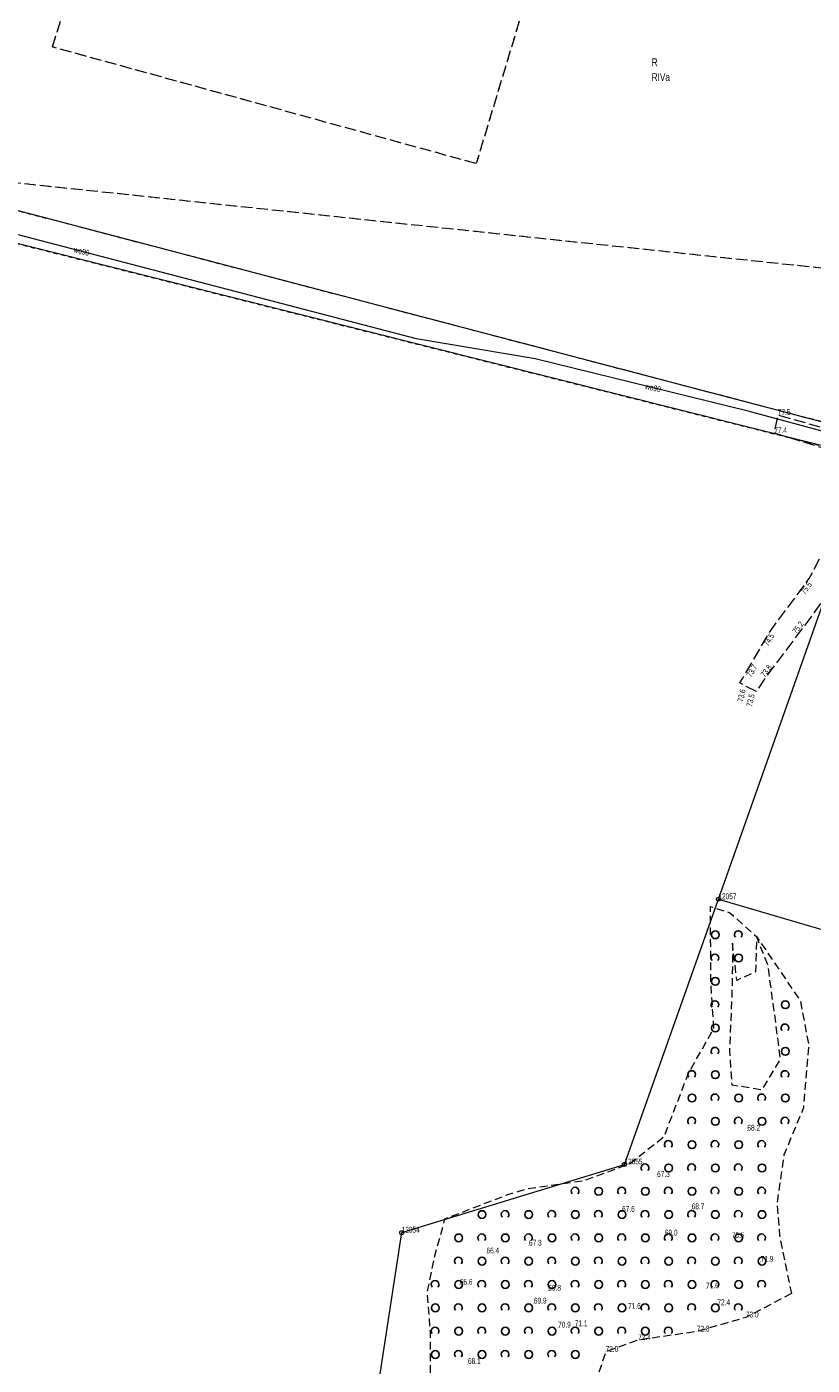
# Model space of a CAD drawing. Header units: metres. Extents: x 6524698 to 6533081, y 5883213 to 5896811.
# Tile 19 of 167: x 6528855 to 6528956, y 5886779 to 5886951. Entities that reach past the tile are written whole.
import ezdxf
from ezdxf.enums import TextEntityAlignment as Align

# ---------------------------------------------------------------- set-up
doc = ezdxf.new("R2010")
doc.units = ezdxf.units.M
doc.header["$MEASUREMENT"] = 0
for name, pattern in [('mapa zasadnicza$0$1.0_0.5', [1.5, 1, -0.5]), ('mapa zasadnicza$0$1.5_0.5', [2, 1.5, -0.5]), ('mapa zasadnicza$0$219-500', [0]), ('mapa zasadnicza$0$egkk-500', [2, 1.5, -0.5]), ('mapa zasadnicza$0$egug-500', [1, 0.5, -0.5])]:
    doc.linetypes.add(name, pattern=pattern)
doc.layers.get('0').update_dxf_attribs({"lineweight": 0})
for name, color, linetype in [('mapa zasadnicza$0$202-punkt graniczny', 7, 'Continuous'), ('mapa zasadnicza$0$202-punkt graniczny-Atr103', 7, 'Continuous'), ('mapa zasadnicza$0$209-oznaczenie konturu klasyfikacyjnego', 7, 'Continuous'), ('mapa zasadnicza$0$210-oznaczenie konturu użytku gruntowego', 7, 'Continuous'), ('mapa zasadnicza$0$217-kontur klasyfikacyjny', 7, 'Continuous'), ('mapa zasadnicza$0$218-kontur użytku gruntowego', 7, 'Continuous'), ('mapa zasadnicza$0$219-działka ewidencyjna', 7, 'Continuous'), ('mapa zasadnicza$0$jezdnia', 7, 'Continuous'), ('mapa zasadnicza$0$pikieta naturalna', 7, 'Continuous'), ('mapa zasadnicza$0$pikieta naturalna-Atr2', 7, 'Continuous'), ('mapa zasadnicza$0$przewód wodociągowy', 7, 'Continuous'), ('mapa zasadnicza$0$przewód wodociągowy-Atr1', 7, 'Continuous'), ('mapa zasadnicza$0$zadrzewienie  zakrzewienie', 7, 'Continuous')]:
    doc.layers.add(name, color=color, linetype=linetype)
doc.styles.add('mapa zasadnicza$0$STANDARD', font='Working1250', dxfattribs={"width": 0.75})

# ---------------------------------------------------------------- blocks, each defined once
blk = doc.blocks.new('mapa zasadnicza$0$202')
at = {"color": 0, "linetype": 'Continuous', "lineweight": 0}
blk.add_circle((0, 0), 0.25, dxfattribs=at)
blk = doc.blocks.new('mapa zasadnicza$0$PW01')
at = {"linetype": 'Continuous', "lineweight": 13}
h = blk.add_hatch(color=0, dxfattribs=at)
edge = h.paths.add_edge_path()
edge.add_arc((0, 0), 0.045, 0, 360)
blk = doc.blocks.new('mapa zasadnicza$0$OTZK1')
at = {"color": 0, "linetype": 'Continuous'}
blk.add_circle((0, 0), 0.5, dxfattribs=at)
blk = doc.blocks.new('mapa zasadnicza$0$OTZK2')
at = {"color": 0, "linetype": 'Continuous'}
blk.add_arc((0, 0), 0.5, 318.85, 221.162, dxfattribs=at)

msp = doc.modelspace()

# ---------------------------------------------------------------- linework, layer by layer
at = {"layer": 'mapa zasadnicza$0$217-kontur klasyfikacyjny', "color": 92, "linetype": 'mapa zasadnicza$0$egkk-500', "lineweight": 18, "flags": 128}
for points in [[(6528858.67, 5886948.63), (6528873.91, 5886997.14)], [(6528927.96, 5886982.59), (6528913.18, 5886933.62)], [(6528913.18, 5886933.62), (6528858.67, 5886948.63)], [(6528831.2, 5886933.59), (6528959.62, 5886920)]]:
    msp.add_lwpolyline(points, dxfattribs=at)
at = {"layer": 'mapa zasadnicza$0$218-kontur użytku gruntowego', "color": 3, "linetype": 'mapa zasadnicza$0$egug-500', "lineweight": 18, "flags": 128}
for points in [[(6528858.67, 5886948.63), (6528873.91, 5886997.14)], [(6528927.96, 5886982.59), (6528913.18, 5886933.62)], [(6528913.18, 5886933.62), (6528858.67, 5886948.63)], [(6528831.2, 5886933.59), (6528959.62, 5886920)], [(6528965.25, 5886898.4), (6528831.2, 5886933.59)], [(6528832.63, 5886928.74), (6528964.37, 5886895.63)]]:
    msp.add_lwpolyline(points, dxfattribs=at)
at = {"layer": 'mapa zasadnicza$0$219-działka ewidencyjna', "color": 7, "linetype": 'mapa zasadnicza$0$219-500', "lineweight": 18, "flags": 128}
for points in [[(6528965.25, 5886898.4), (6528816.89, 5886937.35)], [(6528964.37, 5886895.63), (6528807.89, 5886934.96)], [(6528944.32, 5886838.99), (6528964.37, 5886895.63)], [(6528932.24, 5886804.87), (6528944.32, 5886838.99)], [(6528944.32, 5886838.99), (6529052.43, 5886807.28)], [(6528903.59, 5886796.09), (6528932.24, 5886804.87)], [(6528896.17, 5886747.4), (6528903.59, 5886796.09)]]:
    msp.add_lwpolyline(points, dxfattribs=at)
at = {"layer": 'mapa zasadnicza$0$jezdnia', "color": 7, "linetype": 'mapa zasadnicza$0$1.5_0.5', "lineweight": 18, "flags": 128}
msp.add_lwpolyline([(6529043.33, 5886874.99), (6529048.7, 5886873.48), (6529066.19, 5886868.38), (6529084.6, 5886862.8), (6529083.64, 5886859.99), (6529065.05, 5886865.36), (6529048.15, 5886870.12), (6529041.72, 5886872.26), (6529026.28, 5886877.5), (6529022.1, 5886878.7), (6529012.59, 5886881.52), (6529000.47, 5886884.53), (6528997.96, 5886885.18), (6528979.71, 5886890.88), (6528971.56, 5886892.84), (6528966.23, 5886894.42), (6528964.53, 5886889.46), (6528960.7, 5886881.44), (6528955.6, 5886874.46), (6528950.22, 5886867.27), (6528949.21, 5886865.69), (6528947.06, 5886866.81), (6528947.45, 5886867.41), (6528951.06, 5886873.58), (6528955.99, 5886880.23), (6528960.63, 5886889.09), (6528963.09, 5886895.39), (6528951.51, 5886898.95), (6528951.98, 5886901.3), (6528973.54, 5886895.11), (6528988.81, 5886890.73), (6529001.36, 5886887.07), (6529013.84, 5886883.75), (6529026.43, 5886880)], close=True, dxfattribs=at)
at = {"layer": 'mapa zasadnicza$0$przewód wodociągowy', "color": 5, "linetype": 'Continuous', "lineweight": 18, "flags": 128}
msp.add_lwpolyline([(6529085.74, 5886862.6), (6529081.57, 5886863.7), (6529039.88, 5886874.66), (6529010.07, 5886884.35), (6528997.81, 5886888.34), (6528948.15, 5886901.76), (6528920.76, 5886908.49), (6528905.48, 5886911.1), (6528847.48, 5886926.24), (6528828.41, 5886931.56), (6528784.65, 5886942.03), (6528765.39, 5886947.1), (6528736.63, 5886955.59), (6528675.95, 5886974.46), (6528666.03, 5886977.36), (6528658.36, 5886979.28), (6528651.52, 5886980.24)], dxfattribs=at)
at = {"layer": 'mapa zasadnicza$0$zadrzewienie  zakrzewienie', "color": 7, "linetype": 'mapa zasadnicza$0$1.0_0.5', "lineweight": 18, "flags": 128}
for points in [[(6528953.71, 5886788.26), (6528947.86, 5886785.18), (6528941.55, 5886783.36), (6528934.01, 5886782.28), (6528929.82, 5886780.75), (6528927.68, 5886774.29), (6528924.8, 5886767.95), (6528925.08, 5886765.22), (6528924.63, 5886755.81), (6528923.13, 5886747.7), (6528921.93, 5886740.39), (6528921.14, 5886736.48), (6528922.02, 5886727.47), (6528924.71, 5886720.07), (6528928.96, 5886715.96), (6528934.42, 5886713.83), (6528938.71, 5886712.64), (6528946.6, 5886711.87), (6528947.93, 5886713.77), (6528949.4, 5886725.29), (6528951.27, 5886737.17), (6528953.31, 5886745.53), (6528955.63, 5886753.96), (6528955.77, 5886754.42), (6528958.87, 5886765.04), (6528962.39, 5886774.29), (6528965.19, 5886773.49), (6528972.25, 5886771.79), (6528982.72, 5886770.07), (6529001.77, 5886768.48), (6529017.43, 5886767.49), (6529027.94, 5886766.79), (6529040.28, 5886766.18), (6529050.63, 5886766.08), (6529055.19, 5886766.72), (6529056.34, 5886766.9), (6529040.14, 5886712.57), (6529035.54, 5886695.36), (6529032.28, 5886684.97), (6529029.14, 5886683.6), (6529025.72, 5886673.74), (6529024.04, 5886668.47), (6529019.54, 5886667.33), (6529014.91, 5886668.5), (6529012.5, 5886670.65), (6529007.16, 5886672.21), (6528990.96, 5886675.07), (6528982.4, 5886677.32), (6528975.32, 5886679.12), (6528962.54, 5886681.79), (6528939.84, 5886686.97), (6528935.1, 5886688.16), (6528920.04, 5886688.95), (6528902.17, 5886687.44), (6528902.69, 5886700.38), (6528900.6, 5886715.72), (6528897.72, 5886727.15), (6528896.84, 5886735.83), (6528897.2, 5886740.76), (6528902.96, 5886753.08), (6528905.14, 5886764.14), (6528907.1, 5886773.46), (6528907.3, 5886778.48), (6528907.28, 5886783.39), (6528906.89, 5886788.36), (6528907.82, 5886792.94), (6528909.16, 5886797.88), (6528917.1, 5886800.94), (6528919.52, 5886801.7), (6528927.04, 5886802.8), (6528932.97, 5886804.99), (6528937.35, 5886808.47), (6528940.48, 5886816.6), (6528943.75, 5886822.38), (6528943.36, 5886828.16), (6528943.3, 5886838.04), (6528945.8, 5886837.25), (6528949.25, 5886834.15), (6528954.84, 5886825.96), (6528955.94, 5886820.2), (6528955.26, 5886812.17), (6528952.76, 5886806.09), (6528951.85, 5886799.75), (6528952.19, 5886795.76), (6528953.13, 5886791.04)], [(6528946.13, 5886833.33), (6528946.11, 5886828.38), (6528945.9, 5886822.73), (6528945.74, 5886819.55), (6528946.04, 5886815.12), (6528949.93, 5886814.5), (6528952.32, 5886818.41), (6528951.76, 5886822.64), (6528950.7, 5886830.5), (6528949.25, 5886834.15), (6528949.1, 5886829.65), (6528946.69, 5886828.55)]]:
    msp.add_lwpolyline(points, close=True, dxfattribs=at)

# ---------------------------------------------------------------- block references
at = {"layer": 'mapa zasadnicza$0$202-punkt graniczny', "color": 7, "linetype": 'Continuous', "lineweight": 18}
for p in [(6528944.32, 5886838.99), (6528932.24, 5886804.87), (6528903.59, 5886796.09)]:
    msp.add_blockref('mapa zasadnicza$0$202', p, dxfattribs=at)
at = {"layer": 'mapa zasadnicza$0$pikieta naturalna', "color": 7, "linetype": 'Continuous', "lineweight": 13}
for p in [(6528951.98, 5886901.3), (6528951.51, 5886898.95), (6528955.99, 5886880.23), (6528951.06, 5886873.58), (6528955.6, 5886874.46), (6528947.06, 5886866.81), (6528947.45, 5886867.41), (6528950.22, 5886867.27), (6528949.21, 5886865.69), (6528948.05, 5886809.21), (6528936.44, 5886803.26), (6528931.94, 5886798.76), (6528940.89, 5886799.1), (6528919.97, 5886794.42), (6528937.44, 5886795.72), (6528946.05, 5886795.4), (6528914.5, 5886793.42), (6528949.77, 5886792.35), (6528911.06, 5886789.39), (6528922.45, 5886788.62), (6528942.74, 5886788.92), (6528920.59, 5886786.97), (6528932.71, 5886786.29), (6528944.2, 5886786.76), (6528925.86, 5886784.05), (6528947.86, 5886785.18), (6528923.71, 5886783.88), (6528934.01, 5886782.28), (6528941.55, 5886783.36), (6528929.82, 5886780.75), (6528912.12, 5886779.2)]:
    msp.add_blockref('mapa zasadnicza$0$PW01', p, dxfattribs=at)
at = {"layer": 'mapa zasadnicza$0$zadrzewienie  zakrzewienie', "color": 7, "linetype": 'Continuous', "lineweight": 18}
for name, p in [('mapa zasadnicza$0$OTZK1', (6528943.926, 5886834.416)), ('mapa zasadnicza$0$OTZK2', (6528946.884, 5886834.427)), ('mapa zasadnicza$0$OTZK2', (6528943.884, 5886831.427)), ('mapa zasadnicza$0$OTZK1', (6528946.926, 5886831.416)), ('mapa zasadnicza$0$OTZK1', (6528943.926, 5886828.416)), ('mapa zasadnicza$0$OTZK2', (6528943.884, 5886825.427)), ('mapa zasadnicza$0$OTZK1', (6528952.926, 5886825.416)), ('mapa zasadnicza$0$OTZK1', (6528943.926, 5886822.416)), ('mapa zasadnicza$0$OTZK2', (6528952.884, 5886822.427)), ('mapa zasadnicza$0$OTZK2', (6528943.884, 5886819.427)), ('mapa zasadnicza$0$OTZK1', (6528952.926, 5886819.416)), ('mapa zasadnicza$0$OTZK2', (6528940.884, 5886816.427)), ('mapa zasadnicza$0$OTZK1', (6528943.926, 5886816.416)), ('mapa zasadnicza$0$OTZK2', (6528952.884, 5886816.427)), ('mapa zasadnicza$0$OTZK1', (6528940.926, 5886813.416)), ('mapa zasadnicza$0$OTZK2', (6528943.884, 5886813.427)), ('mapa zasadnicza$0$OTZK1', (6528946.926, 5886813.416)), ('mapa zasadnicza$0$OTZK2', (6528949.884, 5886813.427)), ('mapa zasadnicza$0$OTZK1', (6528952.926, 5886813.416)), ('mapa zasadnicza$0$OTZK2', (6528940.884, 5886810.427)), ('mapa zasadnicza$0$OTZK1', (6528943.926, 5886810.416)), ('mapa zasadnicza$0$OTZK2', (6528946.884, 5886810.427)), ('mapa zasadnicza$0$OTZK1', (6528949.926, 5886810.416)), ('mapa zasadnicza$0$OTZK2', (6528952.884, 5886810.427)), ('mapa zasadnicza$0$OTZK2', (6528937.884, 5886807.427)), ('mapa zasadnicza$0$OTZK1', (6528940.926, 5886807.416)), ('mapa zasadnicza$0$OTZK2', (6528943.884, 5886807.427)), ('mapa zasadnicza$0$OTZK1', (6528946.926, 5886807.416)), ('mapa zasadnicza$0$OTZK2', (6528949.884, 5886807.427)), ('mapa zasadnicza$0$OTZK2', (6528934.884, 5886804.427)), ('mapa zasadnicza$0$OTZK1', (6528937.926, 5886804.416)), ('mapa zasadnicza$0$OTZK2', (6528940.884, 5886804.427)), ('mapa zasadnicza$0$OTZK1', (6528943.926, 5886804.416)), ('mapa zasadnicza$0$OTZK2', (6528946.884, 5886804.427)), ('mapa zasadnicza$0$OTZK1', (6528949.926, 5886804.416)), ('mapa zasadnicza$0$OTZK2', (6528925.884, 5886801.427)), ('mapa zasadnicza$0$OTZK1', (6528928.926, 5886801.416)), ('mapa zasadnicza$0$OTZK2', (6528931.884, 5886801.427)), ('mapa zasadnicza$0$OTZK1', (6528934.926, 5886801.416)), ('mapa zasadnicza$0$OTZK2', (6528937.884, 5886801.427)), ('mapa zasadnicza$0$OTZK1', (6528940.926, 5886801.416)), ('mapa zasadnicza$0$OTZK2', (6528943.884, 5886801.427)), ('mapa zasadnicza$0$OTZK1', (6528946.926, 5886801.416)), ('mapa zasadnicza$0$OTZK2', (6528949.884, 5886801.427)), ('mapa zasadnicza$0$OTZK1', (6528913.926, 5886798.416)), ('mapa zasadnicza$0$OTZK2', (6528916.884, 5886798.427)), ('mapa zasadnicza$0$OTZK1', (6528919.926, 5886798.416)), ('mapa zasadnicza$0$OTZK2', (6528922.884, 5886798.427)), ('mapa zasadnicza$0$OTZK1', (6528925.926, 5886798.416)), ('mapa zasadnicza$0$OTZK2', (6528928.884, 5886798.427)), ('mapa zasadnicza$0$OTZK1', (6528931.926, 5886798.416)), ('mapa zasadnicza$0$OTZK2', (6528934.884, 5886798.427)), ('mapa zasadnicza$0$OTZK1', (6528937.926, 5886798.416)), ('mapa zasadnicza$0$OTZK2', (6528940.884, 5886798.427)), ('mapa zasadnicza$0$OTZK1', (6528943.926, 5886798.416)), ('mapa zasadnicza$0$OTZK2', (6528946.884, 5886798.427)), ('mapa zasadnicza$0$OTZK1', (6528949.926, 5886798.416)), ('mapa zasadnicza$0$OTZK1', (6528910.926, 5886795.416)), ('mapa zasadnicza$0$OTZK2', (6528913.884, 5886795.427)), ('mapa zasadnicza$0$OTZK1', (6528916.926, 5886795.416)), ('mapa zasadnicza$0$OTZK2', (6528919.884, 5886795.427)), ('mapa zasadnicza$0$OTZK1', (6528922.926, 5886795.416)), ('mapa zasadnicza$0$OTZK2', (6528925.884, 5886795.427)), ('mapa zasadnicza$0$OTZK1', (6528928.926, 5886795.416)), ('mapa zasadnicza$0$OTZK2', (6528931.884, 5886795.427)), ('mapa zasadnicza$0$OTZK1', (6528934.926, 5886795.416)), ('mapa zasadnicza$0$OTZK2', (6528937.884, 5886795.427)), ('mapa zasadnicza$0$OTZK1', (6528940.926, 5886795.416)), ('mapa zasadnicza$0$OTZK2', (6528943.884, 5886795.427)), ('mapa zasadnicza$0$OTZK1', (6528946.926, 5886795.416)), ('mapa zasadnicza$0$OTZK2', (6528949.884, 5886795.427)), ('mapa zasadnicza$0$OTZK2', (6528910.884, 5886792.427)), ('mapa zasadnicza$0$OTZK1', (6528913.926, 5886792.416)), ('mapa zasadnicza$0$OTZK2', (6528916.884, 5886792.427)), ('mapa zasadnicza$0$OTZK1', (6528919.926, 5886792.416)), ('mapa zasadnicza$0$OTZK2', (6528922.884, 5886792.427)), ('mapa zasadnicza$0$OTZK1', (6528925.926, 5886792.416)), ('mapa zasadnicza$0$OTZK2', (6528928.884, 5886792.427)), ('mapa zasadnicza$0$OTZK1', (6528931.926, 5886792.416)), ('mapa zasadnicza$0$OTZK2', (6528934.884, 5886792.427)), ('mapa zasadnicza$0$OTZK1', (6528937.926, 5886792.416)), ('mapa zasadnicza$0$OTZK2', (6528940.884, 5886792.427)), ('mapa zasadnicza$0$OTZK1', (6528943.926, 5886792.416)), ('mapa zasadnicza$0$OTZK2', (6528946.884, 5886792.427)), ('mapa zasadnicza$0$OTZK1', (6528949.926, 5886792.416)), ('mapa zasadnicza$0$OTZK2', (6528907.884, 5886789.427)), ('mapa zasadnicza$0$OTZK1', (6528910.926, 5886789.416)), ('mapa zasadnicza$0$OTZK2', (6528913.884, 5886789.427)), ('mapa zasadnicza$0$OTZK1', (6528916.926, 5886789.416)), ('mapa zasadnicza$0$OTZK2', (6528919.884, 5886789.427)), ('mapa zasadnicza$0$OTZK1', (6528922.926, 5886789.416)), ('mapa zasadnicza$0$OTZK2', (6528925.884, 5886789.427)), ('mapa zasadnicza$0$OTZK1', (6528928.926, 5886789.416)), ('mapa zasadnicza$0$OTZK2', (6528931.884, 5886789.427)), ('mapa zasadnicza$0$OTZK1', (6528934.926, 5886789.416)), ('mapa zasadnicza$0$OTZK2', (6528937.884, 5886789.427)), ('mapa zasadnicza$0$OTZK1', (6528940.926, 5886789.416)), ('mapa zasadnicza$0$OTZK2', (6528943.884, 5886789.427)), ('mapa zasadnicza$0$OTZK1', (6528946.926, 5886789.416)), ('mapa zasadnicza$0$OTZK2', (6528949.884, 5886789.427)), ('mapa zasadnicza$0$OTZK1', (6528907.926, 5886786.416)), ('mapa zasadnicza$0$OTZK2', (6528910.884, 5886786.427)), ('mapa zasadnicza$0$OTZK1', (6528913.926, 5886786.416)), ('mapa zasadnicza$0$OTZK2', (6528916.884, 5886786.427)), ('mapa zasadnicza$0$OTZK1', (6528919.926, 5886786.416)), ('mapa zasadnicza$0$OTZK2', (6528922.884, 5886786.427)), ('mapa zasadnicza$0$OTZK1', (6528925.926, 5886786.416)), ('mapa zasadnicza$0$OTZK2', (6528928.884, 5886786.427)), ('mapa zasadnicza$0$OTZK1', (6528931.926, 5886786.416)), ('mapa zasadnicza$0$OTZK2', (6528934.884, 5886786.427)), ('mapa zasadnicza$0$OTZK1', (6528937.926, 5886786.416)), ('mapa zasadnicza$0$OTZK2', (6528940.884, 5886786.427)), ('mapa zasadnicza$0$OTZK1', (6528943.926, 5886786.416)), ('mapa zasadnicza$0$OTZK2', (6528946.884, 5886786.427)), ('mapa zasadnicza$0$OTZK2', (6528907.884, 5886783.427)), ('mapa zasadnicza$0$OTZK2', (6528913.884, 5886783.427)), ('mapa zasadnicza$0$OTZK2', (6528919.884, 5886783.427)), ('mapa zasadnicza$0$OTZK2', (6528925.884, 5886783.427)), ('mapa zasadnicza$0$OTZK2', (6528931.884, 5886783.427)), ('mapa zasadnicza$0$OTZK2', (6528937.884, 5886783.427)), ('mapa zasadnicza$0$OTZK1', (6528910.926, 5886783.416)), ('mapa zasadnicza$0$OTZK1', (6528916.926, 5886783.416)), ('mapa zasadnicza$0$OTZK1', (6528922.926, 5886783.416)), ('mapa zasadnicza$0$OTZK1', (6528928.926, 5886783.416)), ('mapa zasadnicza$0$OTZK1', (6528934.926, 5886783.416)), ('mapa zasadnicza$0$OTZK1', (6528907.926, 5886780.416)), ('mapa zasadnicza$0$OTZK2', (6528910.884, 5886780.427)), ('mapa zasadnicza$0$OTZK1', (6528913.926, 5886780.416)), ('mapa zasadnicza$0$OTZK2', (6528916.884, 5886780.427)), ('mapa zasadnicza$0$OTZK1', (6528919.926, 5886780.416)), ('mapa zasadnicza$0$OTZK2', (6528922.884, 5886780.427)), ('mapa zasadnicza$0$OTZK1', (6528925.926, 5886780.416))]:
    msp.add_blockref(name, p, dxfattribs=at)

# ---------------------------------------------------------------- texts
at = {"layer": 'mapa zasadnicza$0$202-punkt graniczny-Atr103', "color": 7, "style": 'mapa zasadnicza$0$STANDARD', "width": 0.667}
for s, p in [('12057', (6528944.32, 5886838.99)), ('12055', (6528932.24, 5886804.87)), ('12054', (6528903.59, 5886796.09))]:
    msp.add_text(s, height=0.75, dxfattribs=at).set_placement(p)
at = {"layer": 'mapa zasadnicza$0$209-oznaczenie konturu klasyfikacyjnego', "color": 3, "linetype": 'Continuous', "lineweight": 18, "style": 'mapa zasadnicza$0$STANDARD', "width": 0.79}
msp.add_text('RIVa', height=1, dxfattribs=at).set_placement((6528935.74, 5886945.26), align=Align.TOP_LEFT)
at = {"layer": 'mapa zasadnicza$0$210-oznaczenie konturu użytku gruntowego', "color": 3, "linetype": 'Continuous', "lineweight": 18, "style": 'mapa zasadnicza$0$STANDARD', "width": 0.79}
msp.add_text('R', height=1, dxfattribs=at).set_placement((6528935.74, 5886946.16))
at = {"layer": 'mapa zasadnicza$0$pikieta naturalna-Atr2', "color": 7, "style": 'mapa zasadnicza$0$STANDARD', "width": 0.667}
for s, p in [('77.5', (6528951.98, 5886901.3)), ('77.4', (6528951.51, 5886898.95)), ('68.2', (6528948.05, 5886809.21)), ('67.3', (6528936.44, 5886803.26)), ('67.6', (6528931.94, 5886798.76)), ('68.7', (6528940.89, 5886799.1)), ('69.0', (6528937.44, 5886795.72)), ('70.5', (6528946.05, 5886795.4)), ('67.3', (6528919.97, 5886794.42)), ('66.4', (6528914.5, 5886793.42)), ('71.9', (6528949.77, 5886792.35)), ('66.6', (6528911.06, 5886789.39)), ('69.8', (6528922.45, 5886788.62)), ('71.6', (6528942.74, 5886788.92)), ('69.9', (6528920.59, 5886786.97)), ('72.4', (6528944.2, 5886786.76)), ('71.6', (6528932.71, 5886786.29)), ('73.0', (6528947.86, 5886785.18)), ('70.9', (6528923.71, 5886783.88)), ('71.1', (6528925.86, 5886784.05)), ('72.8', (6528941.55, 5886783.36)), ('72.4', (6528934.01, 5886782.28)), ('72.0', (6528929.82, 5886780.75)), ('68.1', (6528912.12, 5886779.2))]:
    msp.add_text(s, height=0.75, dxfattribs=at).set_placement(p)
for s, rotation, p in [('75.5', 53.448, (6528955.44, 5886878.14)), ('75.2', 53.194, (6528954.38, 5886873.06)), ('74.5', 59.668, (6528950.74, 5886871.48)), ('73.7', 59.668, (6528948.54, 5886867.49)), ('73.8', 53.194, (6528950.29, 5886867.48)), ('73.6', 77.815, (6528947.49, 5886864.32)), ('73.5', 77.207, (6528948.64, 5886863.71))]:
    msp.add_text(s, height=0.75, rotation=rotation, dxfattribs=at).set_placement(p)
at = {"layer": 'mapa zasadnicza$0$przewód wodociągowy-Atr1', "color": 5, "style": 'mapa zasadnicza$0$STANDARD', "width": 0.667}
for rotation, p in [(346.168, (6528861.46, 5886922.59)), (346.989, (6528934.95, 5886905))]:
    msp.add_text('wo90', height=0.75, rotation=rotation, dxfattribs=at).set_placement(p, align=Align.MIDDLE_LEFT)

doc.saveas('drawing.dxf')
